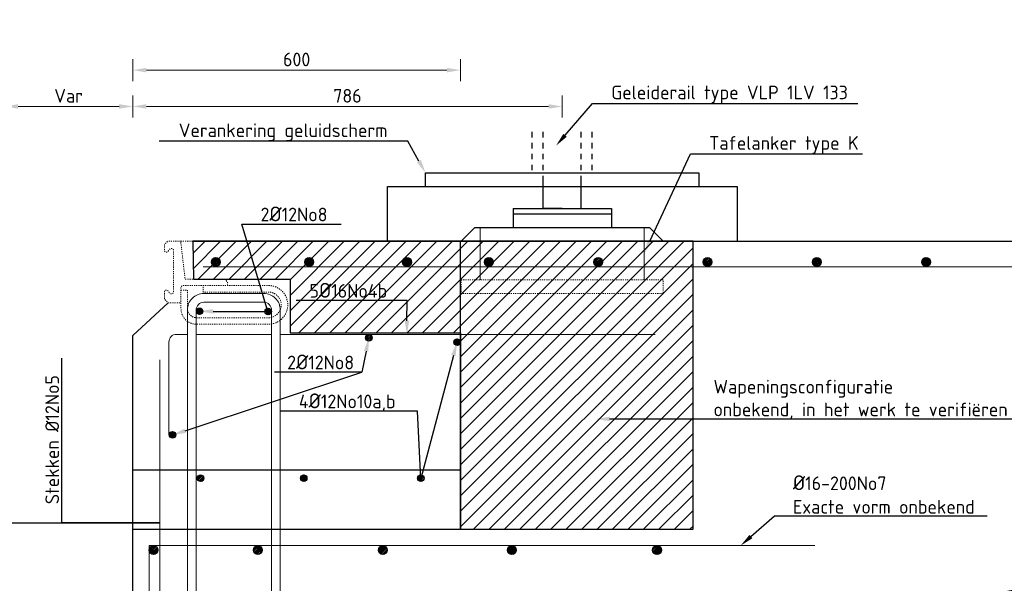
# Model space of a CAD drawing. Header units: millimetres. Extents: x -8028558 to 327273, y -63352 to 83293.
# Tile 42 of 195: x 751 to 2553, y -7684 to -6653. Entities that reach past the tile are written whole.
import ezdxf
from ezdxf import colors
from ezdxf.entities.mleader import LeaderData, LeaderLine
from ezdxf.math import Vec2, Vec3

# ---------------------------------------------------------------- set-up
doc = ezdxf.new("R2010")
doc.units = ezdxf.units.MM
doc.linetypes.add('NLCS-HIDDEN', pattern=[4, 2, -2])
for name, color, linetype, lineweight in [('B-CO-BC-BETONVORM-AD', 252, 'Continuous', 18), ('B-CO-BC-BETONVORM-GD', 90, 'Continuous', 25), ('B-CO-BC-BETONVORM-M', 7, 'Continuous', 18), ('B-CO-BC-STORTNAAD-GD', 10, 'BC-STORTNAAD', 25), ('B-CO-BC-WAPENING-G', 170, 'Continuous', 18), ('B-CO-BC-WAPENING-GD', 130, 'Continuous', 25), ('B-CO-BC-WAPENING_HOOFDWAPENING-G', 170, 'Continuous', 18), ('B-CO-KL-OVERIG_MANTELBUIS-GD', 8, 'Continuous', 25), ('B-CO-SC-STAALVORM-A', 252, 'Continuous', 18), ('B-CO-SC-STAALVORM-AD', 252, 'Continuous', 18), ('B-CO-SC-STAALVORM-GN', 10, 'NLCS-HIDDEN', 13), ('B-CO-VH-VERHARDING_ASFALT-GD', 252, 'Continuous', 25), ('B-GV-AM-AS_KUNSTWERK_GELUIDSWERENDEVOORZIENING-GD', 10, 'Continuous', 25), ('B-WE-BV-GELEIDECONSTRUCTIE_GELEIDERAIL-GD', 210, 'Continuous', 25), ('X-XX-AL-M', 7, 'Continuous', 18), ('X-XX-AL-VERWIJZING-T25', 7, 'Continuous', 25)]:
    doc.layers.add(name, color=color, linetype=linetype, lineweight=lineweight)
doc.layers.add('X-XX-AL-VERWIJZING_VBK_AFGEWEZEN-GD', color=7, linetype='Continuous', lineweight=25, true_color=0xd10000, transparency=0.7)
doc.styles.add('NLCS-ISO-MM10-T25', font='NLCS-ISO.ttf', dxfattribs={"height": 25})
doc.linetypes.add('BC-STORTNAAD', pattern='A,15,-1,[175,NLCS.SHX,S=1,R=0,X=0,Y=0],-1', length=17)
doc.dimstyles.new('NLCS-MM10-T25-PIJL_L0_H0', dxfattribs={"dimscale": 10, "dimtxt": 2.5, "dimasz": 2.5, "dimexe": 2, "dimexo": 2, "dimgap": 0.7, "dimtad": 1, "dimdec": 0, "dimzin": 0, "dimdsep": 46, "dimtxsty": 'NLCS-ISO-MM10-T25', "dimcen": 0, "dimdle": 2, "dimclrd": 256, "dimclre": 256, "dimclrt": 256, "dimadec": 0, "dimazin": 0, "dimtfac": 1, "dimtdec": 3, "dimtofl": 0, "dimtmove": 0, "dimatfit": 3, "dimfxl": 2, "dimfxlon": 1, "dimtfillclr": 256, "dimtolj": 1, "dimtzin": 0, "dimlwd": -1, "dimlwe": -1, "dimarcsym": 0})
doc.dimstyles.new('NLCS-MM10-T25-PIJL_L0_H4', dxfattribs={"dimscale": 10, "dimtxt": 2.5, "dimasz": 2.5, "dimexe": 2, "dimexo": 2, "dimgap": 0.7, "dimtad": 1, "dimdec": 0, "dimzin": 0, "dimdsep": 46, "dimtxsty": 'NLCS-ISO-MM10-T25', "dimcen": 0, "dimdle": 2, "dimclrd": 256, "dimclre": 256, "dimclrt": 256, "dimadec": 4, "dimazin": 0, "dimtfac": 1, "dimtdec": 3, "dimtofl": 0, "dimtmove": 0, "dimatfit": 3, "dimfxl": 2, "dimfxlon": 1, "dimtfillclr": 256, "dimtolj": 1, "dimtzin": 0, "dimlwd": -1, "dimlwe": -1, "dimarcsym": 0})
pattern_1 = [(45, (29559.305, 0), (-2.8284271, 2.8284271), []), (45, (29559.305, 2.4284), (-2.8284271, 2.8284271), []), (45, (29559.305, 2.5284), (-2.8284271, 2.8284271), []), (45, (29559.305, 2.6284), (-2.8284271, 2.8284271), [])]
pattern_2 = [(45, (29559.305, 53.2975), (-2.8284271, 2.8284271), []), (45, (29559.305, 55.726), (-2.8284271, 2.8284271), []), (45, (29559.305, 55.826), (-2.8284271, 2.8284271), []), (45, (29559.305, 55.926), (-2.8284271, 2.8284271), [])]
pattern_3 = [(45, (29559.305, 37), (-2.8284271, 2.8284271), []), (45, (29559.305, 39.4284), (-2.8284271, 2.8284271), []), (45, (29559.305, 39.5284), (-2.8284271, 2.8284271), []), (45, (29559.305, 39.6284), (-2.8284271, 2.8284271), [])]

# ---------------------------------------------------------------- blocks, each defined once
blk = doc.blocks.new('*D2062')
at = {"layer": 'B-CO-BC-BETONVORM-M', "transparency": 16777216}
for p, q in [((722.7, -6831.4), (722.7, -6791.4)), ((957.5, -6831.4), (957.5, -6791.4)), ((747.7, -6811.4), (932.5, -6811.4))]:
    blk.add_line(p, q, dxfattribs=at)
for points in [[(747.7, -6807.2), (747.7, -6815.5), (722.7, -6811.4)], [(932.5, -6807.2), (932.5, -6815.5), (957.5, -6811.4)]]:
    blk.add_solid(points, dxfattribs=at)
at = {"layer": 'B-CO-BC-BETONVORM-M', "transparency": 16777216, "insert": (840.1, -6791.9), "char_height": 25, "attachment_point": 5, "style": 'NLCS-ISO-MM10-T25'}
blk.add_mtext('\\A1;Var', dxfattribs=at)
blk = doc.blocks.new('*D2067')
at = {"layer": 'B-CO-BC-BETONVORM-M', "transparency": 16777216}
for p, q in [((957.5, -6764.9), (957.5, -6724.9)), ((1557.5, -6764.9), (1557.5, -6724.9)), ((1532.5, -6744.9), (982.5, -6744.9))]:
    blk.add_line(p, q, dxfattribs=at)
for points in [[(982.5, -6740.8), (982.5, -6749.1), (957.5, -6744.9)], [(1532.5, -6740.8), (1532.5, -6749.1), (1557.5, -6744.9)]]:
    blk.add_solid(points, dxfattribs=at)
at = {"layer": 'B-CO-BC-BETONVORM-M', "transparency": 16777216, "insert": (1257.5, -6725.4), "char_height": 25, "attachment_point": 5, "style": 'NLCS-ISO-MM10-T25'}
blk.add_mtext('\\A1;600', dxfattribs=at)
blk = doc.blocks.new('*D2054')
at = {"layer": 'X-XX-AL-M', "transparency": 16777216}
for p, q in [((957.5, -7961.5), (957.5, -7921.5)), ((1057.5, -7921.5), (1057.5, -7961.5)), ((1032.5, -7941.5), (982.5, -7941.5))]:
    blk.add_line(p, q, dxfattribs=at)
for points in [[(982.5, -7937.4), (982.5, -7945.7), (957.5, -7941.5)], [(1032.5, -7937.4), (1032.5, -7945.7), (1057.5, -7941.5)]]:
    blk.add_solid(points, dxfattribs=at)
at = {"layer": 'X-XX-AL-M', "transparency": 16777216, "insert": (1007.5, -7922), "char_height": 25, "attachment_point": 5, "style": 'NLCS-ISO-MM10-T25'}
blk.add_mtext('\\A1;100', dxfattribs=at)
blk = doc.blocks.new('geleiderailconstructie')
at = {"layer": 'B-WE-BV-GELEIDECONSTRUCTIE_GELEIDERAIL-GD', "flags": 128}
for points in [[(-28291.3, -6868.1), (-28291.3, -6858.1)], [(-28221.3, -6868.1), (-28221.3, -6858.1)], [(-28291.3, -6888.1), (-28291.3, -6878.1)], [(-28221.3, -6888.1), (-28221.3, -6878.1)], [(-28291.3, -6908.1), (-28291.3, -6898.1)], [(-28221.3, -6908.1), (-28221.3, -6898.1)], [(-28291.3, -6928.1), (-28291.3, -6918.1)], [(-28221.3, -6928.1), (-28221.3, -6918.1)], [(-28256.3, -6998.1), (-28291.3, -6998.1), (-28291.3, -6938.1)], [(-28256.3, -6998.1), (-28221.3, -6998.1), (-28221.3, -6938.1)], [(-28346.3, -6998.1), (-28166.3, -6998.1)], [(-28346.3, -6998.1), (-28346.3, -7033.1)], [(-28346.3, -7008.1), (-28166.3, -7008.1)], [(-28166.3, -6998.1), (-28166.3, -7033.1)], [(-28416.3, -7033.1), (-28441.3, -7058.1)], [(-28416.3, -7033.1), (-28096.3, -7033.1)], [(-28096.3, -7033.1), (-28071.3, -7058.1)]]:
    blk.add_lwpolyline(points, dxfattribs=at)
blk = doc.blocks.new('*D2058')
at = {"layer": 'B-CO-BC-BETONVORM-M', "transparency": 16777216}
for p, q in [((957.5, -6831.4), (957.5, -6791.4)), ((1743.5, -6831.4), (1743.5, -6791.4)), ((1718.5, -6811.4), (982.5, -6811.4))]:
    blk.add_line(p, q, dxfattribs=at)
for points in [[(982.5, -6807.2), (982.5, -6815.5), (957.5, -6811.4)], [(1718.5, -6807.2), (1718.5, -6815.5), (1743.5, -6811.4)]]:
    blk.add_solid(points, dxfattribs=at)
at = {"layer": 'B-CO-BC-BETONVORM-M', "transparency": 16777216, "insert": (1350.5, -6791.9), "char_height": 25, "attachment_point": 5, "style": 'NLCS-ISO-MM10-T25'}
blk.add_mtext('\\A1;786', dxfattribs=at)
blk = doc.blocks.new('Verankering geluidscherm')
at = {"layer": 'B-GV-AM-AS_KUNSTWERK_GELUIDSWERENDEVOORZIENING-GD', "flags": 128}
for points in [[(-29790.6, -6868.1), (-29790.6, -6858.1)], [(-29680.6, -6868.1), (-29680.6, -6858.1)], [(-29790.6, -6888.1), (-29790.6, -6878.1)], [(-29680.6, -6888.1), (-29680.6, -6878.1)], [(-29790.6, -6908.1), (-29790.6, -6898.1)], [(-29680.6, -6908.1), (-29680.6, -6898.1)], [(-29790.6, -6928.1), (-29790.6, -6918.1)], [(-29680.6, -6928.1), (-29680.6, -6918.1)], [(-29985.6, -6958.1), (-29985.6, -6933.1), (-29485.6, -6933.1), (-29485.6, -6958.1)], [(-30055.6, -7058.1), (-30055.6, -6958.1), (-29415.6, -6958.1), (-29415.6, -7058.1)]]:
    blk.add_lwpolyline(points, dxfattribs=at)

msp = doc.modelspace()

# ---------------------------------------------------------------- hatches: boundary and pattern name
at = {"layer": 'B-CO-SC-STAALVORM-A'}
h = msp.add_hatch(dxfattribs=at)
h.set_pattern_fill('ACO-STAAL', color=256, pattern_type=2)
h.set_pattern_definition([(45, (28516.9368, 935.9505), (-2.8284271, 2.8284271), []), (45, (28516.9368, 938.379), (-2.8284271, 2.8284271), []), (45, (28516.9368, 938.479), (-2.8284271, 2.8284271), []), (45, (28516.9368, 938.579), (-2.8284271, 2.8284271), [])])
h.paths.add_polyline_path([(1117.4, -7096.1, 1), (1101.4, -7096.1, 1)])
h = msp.add_hatch(dxfattribs=at)
h.set_pattern_fill('ACO-STAAL', color=256, pattern_type=2)
h.set_pattern_definition([(45, (28688.0024, 935.9505), (-2.8284271, 2.8284271), []), (45, (28688.0024, 938.379), (-2.8284271, 2.8284271), []), (45, (28688.0024, 938.479), (-2.8284271, 2.8284271), []), (45, (28688.0024, 938.579), (-2.8284271, 2.8284271), [])])
h.paths.add_polyline_path([(1288.5, -7096.1, 1), (1272.5, -7096.1, 1)])
h = msp.add_hatch(dxfattribs=at)
h.set_pattern_fill('ACO-STAAL', color=256, pattern_type=2)
h.set_pattern_definition([(45, (28866.9368, 935.9505), (-2.8284271, 2.8284271), []), (45, (28866.9368, 938.379), (-2.8284271, 2.8284271), []), (45, (28866.9368, 938.479), (-2.8284271, 2.8284271), []), (45, (28866.9368, 938.579), (-2.8284271, 2.8284271), [])])
h.paths.add_polyline_path([(1467.4, -7096.1, 1), (1451.4, -7096.1, 1)])
h = msp.add_hatch(dxfattribs=at)
h.set_pattern_fill('ACO-STAAL', color=256, pattern_type=2)
h.set_pattern_definition([(45, (29016.9368, 935.9505), (-2.8284271, 2.8284271), []), (45, (29016.9368, 938.379), (-2.8284271, 2.8284271), []), (45, (29016.9368, 938.479), (-2.8284271, 2.8284271), []), (45, (29016.9368, 938.579), (-2.8284271, 2.8284271), [])])
h.paths.add_polyline_path([(1617.4, -7096.1, 1), (1601.4, -7096.1, 1)])
h = msp.add_hatch(dxfattribs=at)
h.set_pattern_fill('ACO-STAAL', color=256, pattern_type=2)
h.set_pattern_definition([(45, (29216.9368, 935.9505), (-2.8284271, 2.8284271), []), (45, (29216.9368, 938.379), (-2.8284271, 2.8284271), []), (45, (29216.9368, 938.479), (-2.8284271, 2.8284271), []), (45, (29216.9368, 938.579), (-2.8284271, 2.8284271), [])])
h.paths.add_polyline_path([(1817.4, -7096.1, 1), (1801.4, -7096.1, 1)])
h = msp.add_hatch(dxfattribs=at)
h.set_pattern_fill('ACO-STAAL', color=256, pattern_type=2)
h.set_pattern_definition([(45, (29416.9368, 935.9505), (-2.8284271, 2.8284271), []), (45, (29416.9368, 938.379), (-2.8284271, 2.8284271), []), (45, (29416.9368, 938.479), (-2.8284271, 2.8284271), []), (45, (29416.9368, 938.579), (-2.8284271, 2.8284271), [])])
h.paths.add_polyline_path([(2017.4, -7096.1, 1), (2001.4, -7096.1, 1)])
h = msp.add_hatch(dxfattribs=at)
h.set_pattern_fill('ACO-STAAL', color=256, pattern_type=2)
h.set_pattern_definition([(45, (29616.9368, 935.9505), (-2.8284271, 2.8284271), []), (45, (29616.9368, 938.379), (-2.8284271, 2.8284271), []), (45, (29616.9368, 938.479), (-2.8284271, 2.8284271), []), (45, (29616.9368, 938.579), (-2.8284271, 2.8284271), [])])
h.paths.add_polyline_path([(2217.4, -7096.1, 1), (2201.4, -7096.1, 1)])
h = msp.add_hatch(dxfattribs=at)
h.set_pattern_fill('ACO-STAAL', color=256, pattern_type=2)
h.set_pattern_definition([(45, (29816.9368, 935.9505), (-2.8284271, 2.8284271), []), (45, (29816.9368, 938.379), (-2.8284271, 2.8284271), []), (45, (29816.9368, 938.479), (-2.8284271, 2.8284271), []), (45, (29816.9368, 938.579), (-2.8284271, 2.8284271), [])])
h.paths.add_polyline_path([(2417.4, -7096.1, 1), (2401.4, -7096.1, 1)])
h = msp.add_hatch(dxfattribs=at)
h.set_pattern_fill('ACO-STAAL', color=256, pattern_type=2)
h.set_pattern_definition(pattern_1)
h.paths.add_polyline_path([(1003.6, -7623.3, 1), (987.6, -7623.3, 1)])
h = msp.add_hatch(dxfattribs=at)
h.set_pattern_fill('ACO-STAAL', color=256, pattern_type=2)
h.set_pattern_definition(pattern_1)
h.paths.add_polyline_path([(1194.4, -7623.3, 1), (1178.4, -7623.3, 1)])
h = msp.add_hatch(dxfattribs=at)
h.set_pattern_fill('ACO-STAAL', color=256, pattern_type=2)
h.set_pattern_definition(pattern_1)
h.paths.add_polyline_path([(1423, -7623.3, 1), (1407, -7623.3, 1)])
h = msp.add_hatch(dxfattribs=at)
h.set_pattern_fill('ACO-STAAL', color=256, pattern_type=2)
h.set_pattern_definition([(45, (29614.9673, 0), (-2.8284271, 2.8284271), []), (45, (29614.9673, 2.4284), (-2.8284271, 2.8284271), []), (45, (29614.9673, 2.5284), (-2.8284271, 2.8284271), []), (45, (29614.9673, 2.6284), (-2.8284271, 2.8284271), [])])
h.paths.add_polyline_path([(1659.5, -7623.3, 1), (1643.5, -7623.3, 1)])
h = msp.add_hatch(dxfattribs=at)
h.set_pattern_fill('ACO-STAAL', color=256, pattern_type=2)
h.set_pattern_definition([(45, (29880.5175, 0), (-2.8284271, 2.8284271), []), (45, (29880.5175, 2.4284), (-2.8284271, 2.8284271), []), (45, (29880.5175, 2.5284), (-2.8284271, 2.8284271), []), (45, (29880.5175, 2.6284), (-2.8284271, 2.8284271), [])])
h.paths.add_polyline_path([(1925, -7623.3, 1), (1909, -7623.3, 1)])
at = {"layer": 'B-CO-SC-STAALVORM-AD'}
h = msp.add_hatch(dxfattribs=at)
h.set_pattern_fill('ACO-STAAL', color=256, pattern_type=2)
h.set_pattern_definition(pattern_3)
edge = h.paths.add_edge_path()
edge.add_arc((1079.9, -7186.3), 6, 0, 360)
h = msp.add_hatch(dxfattribs=at)
h.set_pattern_fill('ACO-STAAL', color=256, pattern_type=2)
h.set_pattern_definition(pattern_3)
h.paths.add_polyline_path([(1211.2, -7186.8, 1), (1199.2, -7186.8, 1)])
h = msp.add_hatch(dxfattribs=at)
h.set_pattern_fill('ACO-STAAL', color=256, pattern_type=2)
h.set_pattern_definition(pattern_2)
h.paths.add_polyline_path([(1395.6, -7234.8, 1), (1383.6, -7234.8, 1)])
h = msp.add_hatch(dxfattribs=at)
h.set_pattern_fill('ACO-STAAL', color=256, pattern_type=2)
h.set_pattern_definition(pattern_2)
h.paths.add_polyline_path([(1557, -7242.8, 1), (1545, -7242.8, 1)])
h = msp.add_hatch(dxfattribs=at)
h.set_pattern_fill('ACO-STAAL', color=256, pattern_type=2)
h.set_pattern_definition(pattern_1)
h.paths.add_polyline_path([(1036.2, -7412.4, 1), (1024.2, -7412.4, 1)])
h = msp.add_hatch(dxfattribs=at)
h.set_pattern_fill('ACO-STAAL', color=256, pattern_type=2)
h.set_pattern_definition(pattern_1)
h.paths.add_polyline_path([(1087.7, -7491.9, 1), (1075.7, -7491.9, 1)])
h = msp.add_hatch(dxfattribs=at)
h.set_pattern_fill('ACO-STAAL', color=256, pattern_type=2)
h.set_pattern_definition(pattern_1)
h.paths.add_polyline_path([(1276.4, -7491.9, 1), (1264.4, -7491.9, 1)])
h = msp.add_hatch(dxfattribs=at)
h.set_pattern_fill('ACO-STAAL', color=256, pattern_type=2)
h.set_pattern_definition(pattern_1)
h.paths.add_polyline_path([(1490.6, -7491.9, 1), (1478.6, -7491.9, 1)])
at = {"layer": 'X-XX-AL-VERWIJZING_VBK_AFGEWEZEN-GD'}
h = msp.add_hatch(dxfattribs=at)
h.set_pattern_fill('ACO-BETON_GEWAPEND-SODMM', color=256, scale=10, pattern_type=2)
h.set_pattern_definition([(45, (29559.305, 0), (-14.142136, 14.142136), [])])
h.paths.add_polyline_path([(1067.2, -7058.1), (1068.9, -7127.4), (1245.5, -7127.4), (1245.5, -7225.9), (1557.5, -7225.9), (1557.5, -7585.1), (1982.9, -7585.1), (1982.9, -7058.1)])

# ---------------------------------------------------------------- linework, layer by layer
at = {"layer": 'B-CO-BC-BETONVORM-GD', "flags": 128}
for points in [[(1067.2, -7058.1), (3989.5, -7058.1), (4047.5, -7116.1), (4047.5, -7156.1)], [(957.5, -7230.7), (1022.1, -7170.7)], [(957.5, -8085.1), (957.5, -7230.7)]]:
    msp.add_lwpolyline(points, dxfattribs=at)
at = {"layer": 'B-CO-BC-STORTNAAD-GD', "ltscale": 0.5, "flags": 128}
for points in [[(1557.5, -7585.1), (1557.5, -7058.1)], [(957.5, -7476.4), (1557.5, -7476.4)], [(957.5, -7585.1), (1557.5, -7585.1)]]:
    msp.add_lwpolyline(points, dxfattribs=at)
at = {"layer": 'B-CO-BC-WAPENING-G'}
for p, q in [((2206.1, -7615.1), (987.5, -7615.1)), ((987.5, -7615.1), (987.5, -8072.7))]:
    msp.add_line(p, q, dxfattribs=at)
at = {"layer": 'B-CO-BC-WAPENING-G', "flags": 128}
msp.add_lwpolyline([(3989.4, -7105), (1086.4, -7105)], dxfattribs=at)
at = {"layer": 'B-CO-BC-WAPENING-GD'}
for centre, radius in [((1109.4, -7096.1), 8), ((1280.5, -7096.1), 8), ((1459.4, -7096.1), 8), ((1609.4, -7096.1), 8), ((1809.4, -7096.1), 8), ((2009.4, -7096.1), 8), ((2209.4, -7096.1), 8), ((2409.4, -7096.1), 8), ((1079.9, -7186.3), 6), ((1205.2, -7186.8), 6), ((1389.6, -7234.8), 6), ((1551, -7242.8), 6), ((1030.2, -7412.4), 6), ((1081.7, -7491.9), 6), ((1270.4, -7491.9), 6), ((1484.6, -7491.9), 6), ((995.6, -7623.3), 8), ((1186.4, -7623.3), 8), ((1415, -7623.3), 8), ((1651.5, -7623.3), 8), ((1917, -7623.3), 8)]:
    msp.add_circle(centre, radius, dxfattribs=at)
at = {"layer": 'B-CO-BC-WAPENING_HOOFDWAPENING-G', "flags": 128}
for points in [[(1593.5, -7033.1), (1593.5, -7128.5)], [(1893.5, -7033.1), (1893.5, -7128.5)], [(1073.5, -7228.5), (1211.5, -7228.5)], [(1227.5, -7228.5), (1913.5, -7228.5)], [(1007, -7275.1), (1007, -7871.7)]]:
    msp.add_lwpolyline(points, dxfattribs=at)
at = {"layer": 'B-CO-BC-WAPENING_HOOFDWAPENING-G'}
for points in [[(1227.5, -7273.2), (1227.5, -7943.1, -0.414214), (1197.5, -7973.1), (1087.5, -7973.1, -0.414214), (1057.5, -7943.1), (1057.5, -7531), (1057.5, -7273.2), (1057.5, -7183.8, -0.414214), (1087.5, -7153.8), (1197.5, -7153.8, -0.414214), (1227.5, -7183.8)], [(1211.5, -7273.2), (1211.5, -7943.1, -0.414214), (1197.5, -7957.1), (1087.5, -7957.1, -0.414214), (1073.5, -7943.1), (1073.5, -7531), (1073.5, -7273.2), (1073.5, -7183.8, -0.414214), (1087.5, -7169.8), (1197.5, -7169.8, -0.414214), (1211.5, -7183.8)]]:
    msp.add_lwpolyline(points, format="xyb", close=True, dxfattribs=at)
at = {"layer": 'B-CO-BC-WAPENING_HOOFDWAPENING-G', "flags": 128}
msp.add_lwpolyline([(1023.6, -7410.9), (1023.6, -7242.5, -0.414214), (1037.6, -7228.5), (1057.5, -7228.5)], format="xyb", dxfattribs=at)
at = {"layer": 'B-CO-KL-OVERIG_MANTELBUIS-GD', "flags": 128}
msp.add_lwpolyline([(4047.8, -7631.5), (3316.4, -7627.3, 0.152435), (985.8, -8358.4, 0.156667)], format="xyb", dxfattribs=at)
at = {"layer": 'B-CO-SC-STAALVORM-GN', "flags": 128}
for points in [[(1131.2, -7139), (1131.2, -7133), (1125.6, -7127.4), (1053.3, -7127.4), (1045.3, -7058.1), (1021.4, -7058.1), (1015.6, -7063.9), (1015.6, -7074.7, 0.748975), (1022.1, -7076.6, -0.045064), (1025.3, -7072.5, -0.61982), (1032.1, -7074.5), (1032.1, -7151.2, -0.61982), (1025.3, -7153.2, -0.045064), (1022.1, -7149.1, 0.748975), (1015.6, -7151), (1015.6, -7164.2), (1022.1, -7170.7), (1045.4, -7170.7)], [(1045.6, -7147.5), (1057.8, -7147.5), (1057.8, -7184.1, 0.360277), (1074.7, -7198.1), (1205.6, -7198.1, 1), (1205.6, -7151), (1086.6, -7151), (1086.6, -7139), (1205.6, -7139, -1), (1205.6, -7210.1), (1074.7, -7210.1, -0.360277), (1046, -7186.3), (1045.6, -7177.8), (1045.6, -7143.5, -0.3609), (1049.4, -7139), (1086.6, -7139)]]:
    msp.add_lwpolyline(points, format="xyb", dxfattribs=at)
msp.add_lwpolyline([(1045.3, -7058.1), (1067.8, -7058.1), (1068.9, -7127.4)], dxfattribs=at)
msp.add_lwpolyline([(1558.5, -7128.5), (1558.5, -7153.5), (1928.5, -7153.5), (1928.5, -7128.5)], close=True, dxfattribs=at)
at = {"layer": 'B-CO-VH-VERHARDING_ASFALT-GD', "flags": 128}
msp.add_lwpolyline([(1557.5, -7185.1), (1557.5, -7095.1)], dxfattribs=at)
at = {"layer": 'X-XX-AL-VERWIJZING_VBK_AFGEWEZEN-GD', "flags": 128}
msp.add_lwpolyline([(1067.2, -7058.1), (1068.9, -7127.4), (1245.5, -7127.4), (1245.5, -7225.9), (1557.5, -7225.9), (1557.5, -7585.1), (1982.9, -7585.1), (1982.9, -7058.1)], close=True, dxfattribs=at)

# ---------------------------------------------------------------- block references
at = {"layer": 'B-CO-BC-BETONVORM-AD'}
msp.add_blockref('Verankering geluidscherm', (31479.1, 0), dxfattribs=at)
at = {"layer": 'X-XX-AL-VERWIJZING-T25'}
msp.add_blockref('geleiderailconstructie', (29999.8, 0), dxfattribs=at)

# ---------------------------------------------------------------- dimensions: what is measured, and where the dimension line sits
at = {"layer": 'B-CO-BC-BETONVORM-M'}
for base, p1, p2, picture, middle in [((957.5, -6744.9), (1557.5, -7185.1), (957.5, -7267.7), '*D2067', (1257.5, -6725.4)), ((957.5, -6811.4), (1743.5, -7033.1), (957.5, -7230.7), '*D2058', (1350.5, -6791.9))]:
    dim = msp.add_linear_dim(base=base, p1=p1, p2=p2, angle=180, dimstyle='NLCS-MM10-T25-PIJL_L0_H0', dxfattribs=at)
    dim.commit()
    dim.dimension.update_dxf_attribs({"geometry": picture, "text_midpoint": middle})
dim = msp.add_linear_dim(base=(957.5, -6811.4), p1=(722.7, -7585.1), p2=(957.5, -7585.1), text='Var', dimstyle='NLCS-MM10-T25-PIJL_L0_H0', dxfattribs=at)
dim.commit()
dim.dimension.update_dxf_attribs({"geometry": '*D2062', "text_midpoint": (840.1, -6791.9)})
at = {"layer": 'X-XX-AL-M'}
dim = msp.add_linear_dim(base=(957.5, -7941.5), p1=(1057.5, -7281.8), p2=(957.5, -8085.1), dimstyle='NLCS-MM10-T25-PIJL_L0_H4', dxfattribs=at)
dim.commit()
dim.dimension.update_dxf_attribs({"geometry": '*D2054', "text_midpoint": (1007.5, -7922)})

# ---------------------------------------------------------------- leaders
at = {"layer": 'X-XX-AL-VERWIJZING-T25'}
ml = msp.add_multileader_mtext('Standard', dxfattribs=at)
ml.set_content('Merk B', color=256, style='NLCS-ISO-MM10-T25')
ml.set_leader_properties(color=256, linetype='ByLayer', lineweight=-1)
ml.build(insert=Vec2(0, 0))
ml.multileader.update_dxf_attribs({"text_left_attachment_type": 5, "text_right_attachment_type": 5, "dogleg_length": 25, "arrow_head_size": 25})
ctx = ml.context
ctx.base_point, ctx.char_height, ctx.arrow_head_size, ctx.landing_gap_size, ctx.plane_origin = Vec3(137517.8, -36029.7), 25, 25, 9, Vec3(137783.2, -36013.1)
ctx.left_attachment, ctx.right_attachment = 5, 5
notes = []
notes.append((ctx, [(0, (0, 0, 0), (0, 0), (1, 0), 1, [])]))
ctx.mtext.insert, ctx.mtext.flow_direction = Vec3(137526.8, -35999.7), 5
ml = msp.add_multileader_mtext('Standard', dxfattribs=at)
ml.set_content('Geleiderail type VLP 1LV 133', color=256, style='NLCS-ISO-MM10-T25')
ml.set_leader_properties(color=256, linetype='ByLayer', lineweight=-1)
ml.build(insert=Vec2(0, 0))
ml.multileader.update_dxf_attribs({"text_left_attachment_type": 5, "text_right_attachment_type": 5, "dogleg_length": 25, "arrow_head_size": 25})
ctx = ml.context
ctx.base_point, ctx.char_height, ctx.arrow_head_size, ctx.landing_gap_size, ctx.plane_origin = Vec3(1824.2, -6805.7), 25, 25, 9, Vec3(1732.3, -6883.1)
ctx.left_attachment, ctx.right_attachment = 5, 5
notes.append((ctx, [(1, (1, 1, 0), (1799.2, -6805.7), (1, 0), 25, [(0, [(1732.3, -6883.1)], 0, [])])]))
ctx.mtext.insert, ctx.mtext.flow_direction = Vec3(1833.2, -6773.2), 5
ml = msp.add_multileader_mtext('Standard', dxfattribs=at)
ml.set_content('Verankering geluidscherm', color=256, style='NLCS-ISO-MM10-T25')
ml.set_leader_properties(color=256, linetype='ByLayer', lineweight=-1)
ml.build(insert=Vec2(0, 0))
ml.multileader.update_dxf_attribs({"text_left_attachment_type": 5, "text_right_attachment_type": 5, "dogleg_length": 25, "arrow_head_size": 25})
ctx = ml.context
ctx.base_point, ctx.char_height, ctx.arrow_head_size, ctx.landing_gap_size, ctx.plane_origin = Vec3(1032.7, -6875), 25, 25, 9, Vec3(1493.5, -6908.1)
ctx.left_attachment, ctx.right_attachment = 5, 5
notes.append((ctx, [(0, (1, 1, 0), (1460.7, -6875), (-1, 0), 25, [(0, [(1493.5, -6933.1)], 0, [])])]))
ctx.mtext.insert, ctx.mtext.flow_direction = Vec3(1041.7, -6842.5), 5
ml = msp.add_multileader_mtext('Standard', dxfattribs=at)
ml.set_content('Tafelanker type K', color=256, style='NLCS-ISO-MM10-T25')
ml.set_leader_properties(color=256, linetype='ByLayer', lineweight=-1)
ml.build(insert=Vec2(0, 0))
ml.multileader.update_dxf_attribs({"text_left_attachment_type": 5, "text_right_attachment_type": 5, "dogleg_length": 25, "arrow_head_size": 25})
ctx = ml.context
ctx.base_point, ctx.char_height, ctx.arrow_head_size, ctx.landing_gap_size, ctx.plane_origin = Vec3(2003.3, -6898.2), 25, 25, 9, Vec3(1893.5, -7080.8)
ctx.left_attachment, ctx.right_attachment = 5, 5
notes.append((ctx, [(1, (1, 1, 0), (1978.3, -6898.2), (1, 0), 25, [(0, [(1893.5, -7080.8)], 0, [])])]))
ctx.mtext.insert, ctx.mtext.flow_direction = Vec3(2012.3, -6865.7), 5
ml = msp.add_multileader_mtext('Standard', dxfattribs=at)
ml.set_content('2{\\H1.08333x;Ø}12No8', color=256, style='NLCS-ISO-MM10-T25')
ml.set_leader_properties(color=256, linetype='ByLayer', lineweight=-1)
ml.build(insert=Vec2(0, 0))
ml.multileader.update_dxf_attribs({"text_left_attachment_type": 5, "text_right_attachment_type": 5, "dogleg_length": 25, "arrow_head_size": 25})
ctx = ml.context
ctx.base_point, ctx.char_height, ctx.arrow_head_size, ctx.landing_gap_size, ctx.plane_origin = Vec3(1182.4, -7027.1), 25, 25, 9, Vec3(1083.7, -7216.7)
ctx.left_attachment, ctx.right_attachment = 5, 5
notes.append((ctx, [(0, (1, 1, 0), (1157.4, -7027.1), (1, 0), 25, [(1, [(1079.9, -7186.3), (1204.7, -7186.8)], 0, [])])]))
ctx.mtext.insert, ctx.mtext.rotation, ctx.mtext.flow_direction = Vec3(1191.4, -6994.6), 6.283185, 5
ml = msp.add_multileader_mtext('Standard', dxfattribs=at)
ml.set_content('5{\\H1.08333x;Ø}16No4b', color=256, style='NLCS-ISO-MM10-T25')
ml.set_leader_properties(color=256, linetype='ByLayer', lineweight=-1)
ml.build(insert=Vec2(0, 0))
ml.multileader.update_dxf_attribs({"text_left_attachment_type": 5, "text_right_attachment_type": 5, "dogleg_length": 25, "arrow_head_size": 25})
ctx = ml.context
ctx.base_point, ctx.char_height, ctx.arrow_head_size, ctx.landing_gap_size, ctx.plane_origin = Vec3(1272, -7166.8), 25, 25, 9, Vec3(1467.1, -7268.3)
ctx.left_attachment, ctx.right_attachment = 5, 5
notes.append((ctx, [(1, (1, 1, 0), (1459.6, -7166.8), (-1, 0), 25, [(0, [(1459.3, -7228.5)], 0, [])])]))
ctx.mtext.insert, ctx.mtext.rotation, ctx.mtext.flow_direction = Vec3(1281, -7134.3), 6.283185, 5
ml = msp.add_multileader_mtext('Standard', dxfattribs=at)
ml.set_content('2{\\H1.08333x;Ø}12No8', color=256, style='NLCS-ISO-MM10-T25')
ml.set_leader_properties(color=256, linetype='ByLayer', lineweight=-1)
ml.build(insert=Vec2(0, 0))
ml.multileader.update_dxf_attribs({"text_left_attachment_type": 5, "text_right_attachment_type": 5, "dogleg_length": 25, "arrow_head_size": 25})
ctx = ml.context
ctx.base_point, ctx.char_height, ctx.arrow_head_size, ctx.landing_gap_size, ctx.plane_origin = Vec3(1231.1, -7298), 25, 25, 9, Vec3(1153.3, -7650.7)
ctx.left_attachment, ctx.right_attachment = 5, 5
notes.append((ctx, [(1, (1, 1, 0), (1376.8, -7298), (-1, 0), 3.11, [(1, [(1029.5, -7412.9)], 0, []), (0, [(1389.6, -7234.8)], 0, [])])]))
ctx.mtext.insert, ctx.mtext.flow_direction = Vec3(1240.1, -7265.5), 5
ml = msp.add_multileader_mtext('Standard', dxfattribs=at)
ml.set_content('4{\\H1.08333x;Ø}12No10a,b', color=256, style='NLCS-ISO-MM10-T25')
ml.set_leader_properties(color=256, linetype='ByLayer', lineweight=-1)
ml.build(insert=Vec2(0, 0))
ml.multileader.update_dxf_attribs({"text_left_attachment_type": 5, "text_right_attachment_type": 5, "dogleg_length": 25, "arrow_head_size": 25})
ctx = ml.context
ctx.base_point, ctx.char_height, ctx.arrow_head_size, ctx.landing_gap_size, ctx.plane_origin = Vec3(1252.5, -7369.2), 25, 25, 9, Vec3(1311.1, -7340.5)
ctx.left_attachment, ctx.right_attachment = 5, 5
notes.append((ctx, [(1, (1, 1, 0), (1478.8, -7369.2), (-1, 0), 25, [(1, [(1551, -7242.8), (1484.6, -7492.3)], 0, [])])]))
ctx.mtext.insert, ctx.mtext.rotation, ctx.mtext.flow_direction = Vec3(1261.5, -7336.7), 6.283185, 5
ml = msp.add_multileader_mtext('Standard', dxfattribs=at)
ml.set_content('Stekken Ø12No5', color=256, style='NLCS-ISO-MM10-T25')
ml.set_leader_properties(color=256, linetype='ByLayer', lineweight=-1)
ml.build(insert=Vec2(0, 0))
ml.multileader.update_dxf_attribs({"text_left_attachment_type": 5, "text_right_attachment_type": 5, "dogleg_length": 25, "arrow_head_size": 25})
ctx = ml.context
ctx.base_point, ctx.char_height, ctx.arrow_head_size, ctx.landing_gap_size, ctx.plane_origin, ctx.plane_x_axis, ctx.plane_y_axis = Vec3(827.6, -7548.4), 25, 25, 9, Vec3(827.6, -7727.9), Vec3(0, 1), Vec3(-1, 0)
ctx.left_attachment, ctx.right_attachment = 5, 5
notes.append((ctx, [(0, (1, 1, 0), (827.6, -7573.4), (0, 1), 25, [(1, [(673.2, -7573.4), (1007, -7573.4)], 0, [])])]))
ctx.mtext.insert, ctx.mtext.text_direction, ctx.mtext.rotation, ctx.mtext.flow_direction = Vec3(797.6, -7539.4), Vec3(0, 1), 1.570796, 5
ml = msp.add_multileader_mtext('Standard', dxfattribs=at)
ml.set_content('Wapeningsconfiguratie\\Ponbekend, in het werk te verifiëren door ON', color=256, style='NLCS-ISO-MM10-T25')
ml.set_leader_properties(color=256, linetype='ByLayer', lineweight=-1)
ml.build(insert=Vec2(0, 0))
ml.multileader.update_dxf_attribs({"text_left_attachment_type": 5, "text_right_attachment_type": 5, "dogleg_length": 25, "arrow_head_size": 25})
ctx = ml.context
ctx.base_point, ctx.char_height, ctx.arrow_head_size, ctx.landing_gap_size, ctx.plane_origin = Vec3(2011.4, -7383.4), 25, 25, 9, Vec3(1744.6, -7362.2)
ctx.left_attachment, ctx.right_attachment = 5, 5
notes.append((ctx, [(0, (1, 1, 0), (1986.4, -7383.4), (1, 0), 25, [(0, [(1805.2, -7383.4)], 0, [])])]))
ctx.mtext.insert, ctx.mtext.flow_direction = Vec3(2020.4, -7311.8), 5
ml = msp.add_multileader_mtext('Standard', dxfattribs=at)
ml.set_content('{\\H1.08333x;Ø}16-200No7\\PExacte vorm onbekend', color=256, style='NLCS-ISO-MM10-T25')
ml.set_leader_properties(color=256, linetype='ByLayer', lineweight=-1)
ml.build(insert=Vec2(0, 0))
ml.multileader.update_dxf_attribs({"text_left_attachment_type": 5, "text_right_attachment_type": 5, "dogleg_length": 25, "arrow_head_size": 25})
ctx = ml.context
ctx.base_point, ctx.char_height, ctx.arrow_head_size, ctx.landing_gap_size, ctx.plane_origin = Vec3(2156.8, -7560.9), 25, 25, 9, Vec3(2506.4, -7533.4)
ctx.left_attachment, ctx.right_attachment = 5, 5
notes.append((ctx, [(1, (1, 1, 0), (2131.8, -7560.9), (1, 0), 25, [(0, [(2070.2, -7615.1)], 0, [])])]))
ctx.mtext.insert, ctx.mtext.width, ctx.mtext.flow_direction = Vec3(2165.8, -7486.5), 352.054, 5
for ctx, leaders in notes:
    for number, flags, end, landing, length, lines in leaders:
        leader = LeaderData()
        leader.index, (leader.has_last_leader_line, leader.has_dogleg_vector, leader.attachment_direction) = number, flags
        leader.last_leader_point, leader.dogleg_vector, leader.dogleg_length = Vec3(end), Vec3(landing), length
        for number, points, colour, breaks in lines:
            line = LeaderLine()
            line.index, line.vertices, line.color, line.breaks = number, Vec3.list(points), colors.encode_raw_color(colour), breaks
            leader.lines.append(line)
        ctx.leaders.append(leader)

doc.saveas('drawing.dxf')
